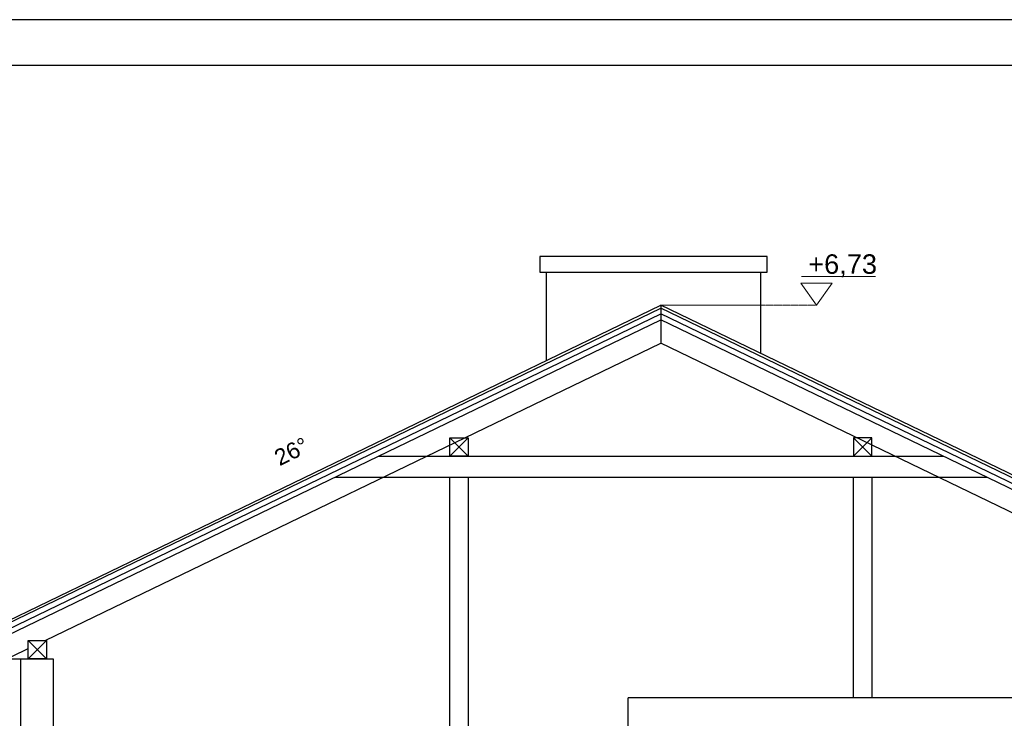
# Model space of a CAD drawing. Header units: millimetres. Extents: x -5941 to 19721, y -9230 to 6433.
# Tile 148 of 204: x 10455 to 11208, y -6633 to -6099. Entities that reach past the tile are written whole.
import ezdxf
from ezdxf.enums import TextEntityAlignment as Align

# ---------------------------------------------------------------- set-up
doc = ezdxf.new("R2010")
doc.units = ezdxf.units.MM
doc.linetypes.add('HIDDEN', pattern=[0.375, 0.25, -0.125])
for name, color, linetype in [('A_OPISOSIE', 1, 'Continuous'), ('A_SC_MUROWANA_DZIAŁOWA', 42, 'Continuous'), ('A_WIEZBA', 3, 'Continuous'), ('elewacja', 7, 'Continuous')]:
    doc.layers.add(name, color=color, linetype=linetype)
doc.layers.add('A_RZĘDNE', color=52, linetype='Continuous', lineweight=15)
doc.styles.add('dar-styl', font='arial.ttf')

# ---------------------------------------------------------------- blocks, each defined once
blk = doc.blocks.new('*U168')
at = {"layer": 'A_RZĘDNE'}
blk.add_line((45.09, 22), (-11.48, 22), dxfattribs=at)
blk.add_lwpolyline([(-12, 17), (12, 17), (0, 0), (-12, 17)], dxfattribs=at)
at = {"layer": 'A_RZĘDNE', "color": 1, "style": 'dar-styl'}
blk.add_attdef('RZEDNA', text='', height=15, dxfattribs=at).set_placement((-11.48, 31.5), align=Align.MIDDLE_LEFT)

msp = doc.modelspace()

# ---------------------------------------------------------------- linework, layer by layer
for points in [[(9998.164, -7583.718), (12097.287, -7583.718), (12097.287, -6098.718), (9998.164, -6098.718)], [(10073.164, -7548.718), (12062.287, -7548.718), (12062.287, -6133.718), (10073.164, -6133.718)]]:
    msp.add_lwpolyline(points, close=True)
at = {"layer": 'A_RZĘDNE', "linetype": 'HIDDEN'}
msp.add_line((10945.341, -6317.049), (11064.406, -6317.049), dxfattribs=at)
at = {"layer": 'A_SC_MUROWANA_DZIAŁOWA'}
for p, q in [((10445.341, -6587.27), (10480.341, -6587.27)), ((10455.341, -6587.27), (10455.341, -7100.683)), ((10480.341, -6587.27), (10480.341, -7100.683)), ((11426.341, -6617.255), (10920.341, -6617.255))]:
    msp.add_line(p, q, dxfattribs=at)
msp.add_lwpolyline([(10920.341, -7100.683), (10920.341, -6617.255)], dxfattribs=at)
at = {"layer": 'A_WIEZBA'}
for p, q in [((10360.341, -6599.43), (10945.341, -6317.049)), ((11530.341, -6599.43), (10945.341, -6317.049)), ((10945.341, -6317.049), (10945.341, -6345.919)), ((11530.341, -6599.43), (10945.341, -6317.049)), ((10361.344, -6601.166), (10945.341, -6319.269)), ((10363.349, -6604.64), (10945.341, -6323.711)), ((11529.339, -6601.166), (10945.341, -6319.269)), ((11527.333, -6604.64), (10945.341, -6323.711)), ((10365.341, -6608.12), (10945.341, -6328.153)), ((11525.341, -6608.12), (10945.341, -6328.153)), ((10474.345, -6573.27), (10945.341, -6345.919)), ((11416.338, -6573.27), (10945.341, -6345.919)), ((10797.925, -6432.476), (10783.925, -6418.476)), ((10797.925, -6418.476), (10783.925, -6432.476)), ((11092.757, -6432.476), (11106.757, -6418.476)), ((11092.757, -6418.476), (11106.757, -6432.476)), ((10729.217, -6432.476), (11161.466, -6432.476)), ((10696.07, -6448.476), (11194.612, -6448.476)), ((10475.341, -6587.27), (10461.341, -6573.27)), ((10475.341, -6573.27), (10461.341, -6587.27)), ((10365.341, -6625.887), (10461.341, -6579.547))]:
    msp.add_line(p, q, dxfattribs=at)
for points in [[(10797.925, -6432.476), (10783.925, -6432.476), (10783.925, -6418.476), (10797.925, -6418.476)], [(11092.757, -6432.476), (11106.757, -6432.476), (11106.757, -6418.476), (11092.757, -6418.476)], [(10797.925, -6651.944), (10783.925, -6651.944), (10783.925, -6448.476), (10797.925, -6448.476)], [(11106.757, -6617.255), (11092.757, -6617.255), (11092.757, -6448.476), (11106.757, -6448.476)], [(10475.341, -6587.27), (10461.341, -6587.27), (10461.341, -6573.27), (10475.341, -6573.27)]]:
    msp.add_lwpolyline(points, close=True, dxfattribs=at)
at = {"layer": 'elewacja'}
for p, q in [((10857.6, -6291.728), (10857.6, -6359.402)), ((10857.6, -6291.728), (11021.6, -6291.728)), ((11021.6, -6291.728), (11021.6, -6353.859)), ((10945.341, -6317.049), (10945.341, -6317.049))]:
    msp.add_line(p, q, dxfattribs=at)
msp.add_lwpolyline([(10852.6, -6291.728), (11026.6, -6291.728), (11026.6, -6279.728), (10852.6, -6279.728)], close=True, dxfattribs=at)

# ---------------------------------------------------------------- block references
at = {"layer": 'A_RZĘDNE'}
ref = msp.add_blockref('*U168', (11064.406, -6317.049), dxfattribs=at)
ref.add_attrib('RZEDNA', '+6,73', dxfattribs={"color": 1, "height": 14.8937, "style": 'dar-styl'}).set_placement((11058.017, -6285.549), align=Align.MIDDLE_LEFT)

# ---------------------------------------------------------------- texts
at = {"layer": 'A_OPISOSIE', "color": 1, "insert": (10648.133, -6429.07), "char_height": 12.45, "attachment_point": 1, "rotation": 26.533457, "style": 'dar-styl'}
msp.add_mtext('26%%D', dxfattribs=at)

doc.saveas('drawing.dxf')
